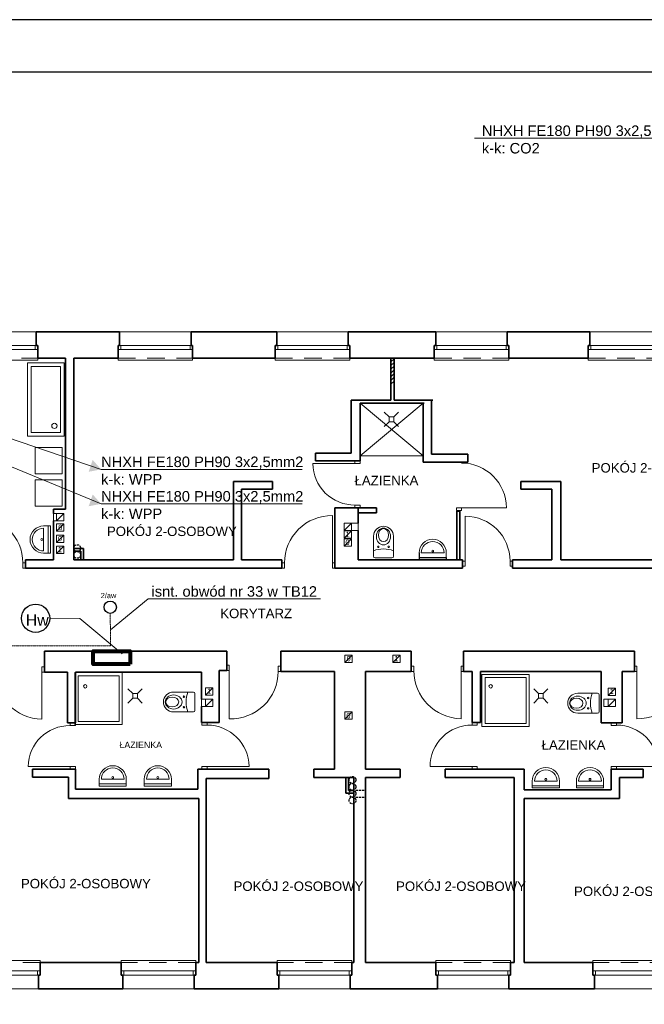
# Model space of a CAD drawing. Header units: millimetres. Extents: x -1249 to 11358, y -460 to 20182.
# Tile 9 of 37: x 3591 to 4780, y 9061 to 10936. Entities that reach past the tile are written whole.
import ezdxf
from ezdxf.enums import TextEntityAlignment as Align

# ---------------------------------------------------------------- set-up
doc = ezdxf.new("R2010")
doc.units = ezdxf.units.MM
for name, pattern in [('BORDERX2', [3.5, 1, -0.5, 1, -0.5, 0, -0.5]), ('DASHEDX2', [1.5, 1, -0.5]), ('DGN Style 2', [55.531736, 33.319042, -22.212694])]:
    doc.linetypes.add(name, pattern=pattern)
for name, color, linetype, lineweight in [('1 cienka', 7, 'Continuous', 9), ('dzrwi', 6, 'Continuous', 0), ('inwentaryzacja', 7, 'Continuous', 35), ('KONTURY', 92, 'Continuous', 30), ('kreskowanie', 251, 'Continuous', 0), ('OKNA', 3, 'Continuous', 20), ('proj.wentylacja', 214, 'Continuous', 25), ('technologia', 160, 'Continuous', 35), ('WYPOSAZENIE', 4, 'Continuous', 0), ('ściana proj. - dział', 255, 'Continuous', 35)]:
    doc.layers.add(name, color=color, linetype=linetype, lineweight=lineweight)
for name, color, linetype in [('elektryka', 7, 'Continuous'), ('i_eE', 5, 'Continuous'), ('opisy', 7, 'Continuous'), ('OPRAWA02', 4, 'Continuous'), ('OPRAWAEX', 2, 'Continuous')]:
    doc.layers.add(name, color=color, linetype=linetype)
doc.styles.add('jagoda-100', font='arial.ttf', dxfattribs={"height": 18})
doc.styles.get("Standard").update_dxf_attribs({"font": 'ARIAL.TTF'})
doc.styles.add('Style-SWISSLT_1250', font='SWISSLT_1250.shx')

# ---------------------------------------------------------------- blocks, each defined once
blk = doc.blocks.new('strzałka')
at = {"layer": 'i_eE', "transparency": 33554687}
h = blk.add_hatch(color=256, dxfattribs=at)
h.dxf.hatch_style = 1
h.paths.add_polyline_path([(4746.2, 7400.9), (4753.8, 7423.4), (4730.2, 7418.9)])
blk = doc.blocks.new('2aw')
blk.add_circle((67864, -24691), 118)
at = {"layer": 'OPRAWAEX', "color": 7}
blk.add_text('2/aw', height=100, dxfattribs=at).set_placement((67683, -24518))
blk = doc.blocks.new('*U154')
at = {"layer": 'OKNA', "linetype": 'Continuous'}
for p, q in [((-66.5, 27), (69.5, 27)), ((72.5, 1), (-69.5, 1)), ((-64.5, -7), (-64.5, 1)), ((67.5, -7), (67.5, 1)), ((72.5, -7), (-69.5, -7)), ((-69.5, -27), (-69.5, -23)), ((-69.5, -27), (72.5, -27)), ((72.5, -27), (72.5, -23))]:
    blk.add_line(p, q, dxfattribs=at)
at = {"layer": 'OKNA', "linetype": 'DGN Style 2'}
blk.add_line((-69.5, -23), (72.5, -23), dxfattribs=at)
blk = doc.blocks.new('A$C5D6B6965')
at = {"layer": 'WYPOSAZENIE'}
for p, q in [((15, 30), (0, 45)), ((30, 30), (45, 45)), ((15, 15), (0, 0)), ((15, 30), (30, 30)), ((15, 15), (15, 30)), ((30, 15), (15, 15)), ((30, 30), (30, 15)), ((30, 15), (45, 0))]:
    blk.add_line(p, q, dxfattribs=at)

msp = doc.modelspace()

# ---------------------------------------------------------------- hatches: boundary and pattern name
at = {"layer": 'kreskowanie'}
h = msp.add_hatch(dxfattribs=at)
h.set_pattern_fill('ANSI31', color=256, scale=40, style=0)
h.set_pattern_definition([(45, (263080.954, -174386.771), (-3.535533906, 3.535533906), [])])
h.paths.add_polyline_path([(4303.392, 10291.974), (4297.392, 10291.974), (4297.392, 10241.461), (4303.392, 10241.461)])

# ---------------------------------------------------------------- linework, layer by layer
for p, q in [((4350.988, 9921.008), (4350.988, 9908.027)), ((4350.988, 9912.368), (4350.988, 9908.027)), ((4402.828, 9908.027), (4350.988, 9908.027)), ((4402.828, 9912.368), (4402.828, 9908.027))]:
    msp.add_line(p, q)
at = {"layer": '1 cienka', "color": 1, "linetype": 'Continuous'}
for p, q in [((3647.844, 9796.342), (3704.987, 9796.279)), ((3704.987, 9796.279), (3785.847, 9728.653))]:
    msp.add_line(p, q, dxfattribs=at)
at = {"layer": '1 cienka', "color": 1, "linetype": 'Continuous', "lineweight": 30}
msp.add_circle((3620.974, 9796.342), 26.871, dxfattribs=at)
at = {"layer": 'dzrwi'}
for p, q in [((3675.205, 10282.9), (3605.205, 10282.9)), ((3605.205, 10282.9), (3605.205, 10142.9)), ((3668.205, 10275.9), (3612.205, 10275.9)), ((3612.205, 10275.9), (3612.205, 10149.9)), ((3668.205, 10149.9), (3668.205, 10275.9)), ((3675.205, 10142.9), (3675.205, 10282.9)), ((4238.892, 10105.974), (4358.892, 10205.974)), ((4358.892, 10105.974), (4238.892, 10205.974)), ((3612.205, 10149.9), (3668.205, 10149.9)), ((3605.205, 10142.9), (3675.205, 10142.9)), ((3620.156, 10121.324), (3671.654, 10121.324)), ((3620.156, 10071.532), (3620.156, 10121.324)), ((3671.654, 10121.324), (3671.654, 10071.532)), ((4228.892, 10090.974), (4148.892, 10090.974)), ((4238.892, 10105.974), (4358.892, 10105.974)), ((3671.654, 10071.532), (3620.156, 10071.532)), ((3620.156, 10059.913), (3671.654, 10059.913)), ((3620.156, 10010.121), (3620.156, 10059.913)), ((3671.654, 10059.913), (3671.654, 10010.121)), ((3671.654, 10010.121), (3620.156, 10010.121)), ((3660.958, 9981.974), (3674.958, 9995.974)), ((4422.229, 10001.818), (4422.229, 10006.568)), ((4422.229, 10006.568), (4431.729, 10006.568)), ((4431.729, 10001.818), (4422.229, 10001.818)), ((4431.729, 10006.568), (4431.729, 10001.818)), ((4431.729, 10006.568), (4517.229, 10006.568)), ((3660.958, 9961.974), (3674.958, 9975.974)), ((4185.892, 9901.974), (4185.892, 9991.974)), ((4208.475, 9963.528), (4222.475, 9977.528)), ((4222.475, 9977.528), (4234.892, 9977.528)), ((4438.642, 9905.393), (4438.642, 9990.893)), ((3644.889, 9972.185), (3636.249, 9972.185)), ((3636.249, 9967.865), (3636.249, 9924.665)), ((3644.889, 9972.185), (3649.231, 9972.185)), ((3644.889, 9972.185), (3644.889, 9920.345)), ((3649.231, 9972.185), (3649.231, 9920.345)), ((4208.475, 9948.641), (4222.475, 9962.641)), ((3660.958, 9940.974), (3674.958, 9954.974)), ((4208.475, 9933.702), (4222.475, 9947.702)), ((3636.249, 9920.345), (3649.231, 9920.345)), ((3644.889, 9920.345), (3649.231, 9920.345)), ((3660.958, 9919.974), (3674.958, 9933.974)), ((4398.508, 9921.008), (4355.308, 9921.008)), ((4402.828, 9912.368), (4402.828, 9921.008)), ((4402.828, 9912.368), (4350.988, 9912.368)), ((4209.892, 9711.974), (4223.892, 9725.974)), ((4300.892, 9711.974), (4314.892, 9725.974)), ((3632.892, 9693.974), (3632.892, 9604.024)), ((3989.713, 9696.974), (3989.713, 9605.024)), ((4430.892, 9694.974), (4430.892, 9605.024)), ((4765.892, 9694.974), (4765.892, 9604.974)), ((3944.493, 9649.974), (3958.493, 9663.974)), ((4710.815, 9649.578), (4724.815, 9663.578)), ((4710.815, 9649.578), (4724.815, 9663.578)), ((3944.493, 9628.147), (3958.493, 9642.147)), ((4710.815, 9628.147), (4724.815, 9642.147)), ((4209.892, 9603.974), (4223.892, 9617.974)), ((3686.713, 9513.974), (3606.713, 9513.974)), ((3947.46, 9513.974), (4027.448, 9513.974)), ((4451.892, 9513.974), (4371.885, 9513.974)), ((4726.892, 9513.974), (4806.879, 9513.974)), ((3741.819, 9489.756), (3741.819, 9476.774)), ((3789.339, 9489.756), (3746.139, 9489.756)), ((3793.659, 9481.116), (3793.659, 9489.756)), ((3827.795, 9489.756), (3827.795, 9476.774)), ((3875.315, 9489.756), (3832.115, 9489.756)), ((3879.635, 9481.116), (3879.635, 9489.756)), ((3741.819, 9481.116), (3741.819, 9476.774)), ((3793.659, 9481.116), (3741.819, 9481.116)), ((3793.659, 9476.774), (3741.819, 9476.774)), ((3793.659, 9481.116), (3793.659, 9476.774)), ((3827.795, 9481.116), (3827.795, 9476.774)), ((3879.635, 9481.116), (3827.795, 9481.116)), ((3879.635, 9476.774), (3827.795, 9476.774)), ((3879.635, 9481.116), (3879.635, 9476.774)), ((4566.442, 9486.212), (4566.442, 9473.23)), ((4566.442, 9477.572), (4566.442, 9473.23)), ((4618.282, 9477.572), (4566.442, 9477.572)), ((4618.282, 9473.23), (4566.442, 9473.23)), ((4613.962, 9486.212), (4570.762, 9486.212)), ((4618.282, 9477.572), (4618.282, 9486.212)), ((4618.282, 9477.572), (4618.282, 9473.23)), ((4650.508, 9486.212), (4650.508, 9473.23)), ((4650.508, 9477.572), (4650.508, 9473.23)), ((4702.348, 9477.572), (4650.508, 9477.572)), ((4702.348, 9473.23), (4650.508, 9473.23)), ((4698.028, 9486.212), (4654.828, 9486.212)), ((4702.348, 9477.572), (4702.348, 9486.212)), ((4702.348, 9477.572), (4702.348, 9473.23))]:
    msp.add_line(p, q, dxfattribs=at)
at = {"layer": 'dzrwi', "flags": 128}
for points in [[(4238.892, 10095.974), (4238.892, 10090.974), (4228.892, 10090.974), (4228.892, 10095.974)], [(3660.958, 9995.974), (3674.958, 9995.974), (3674.958, 9981.974), (3660.958, 9981.974)], [(4238.892, 10011.974), (4238.892, 10006.974), (4228.892, 10006.974), (4228.892, 10011.974)], [(3660.958, 9975.974), (3674.958, 9975.974), (3674.958, 9961.974), (3660.958, 9961.974)], [(4208.475, 9977.528), (4222.475, 9977.528), (4222.475, 9963.528), (4208.475, 9963.528)], [(4208.475, 9962.641), (4222.475, 9962.641), (4222.475, 9948.641), (4208.475, 9948.641)], [(3660.958, 9954.974), (3674.958, 9954.974), (3674.958, 9940.974), (3660.958, 9940.974)], [(4208.475, 9947.702), (4222.475, 9947.702), (4222.475, 9933.702), (4208.475, 9933.702)], [(3660.958, 9933.974), (3674.958, 9933.974), (3674.958, 9919.974), (3660.958, 9919.974)], [(3596.892, 9891.974), (3601.892, 9891.974), (3601.892, 9901.974), (3596.892, 9901.974)], [(4094.892, 9891.974), (4089.892, 9891.974), (4089.892, 9901.974), (4094.892, 9901.974)], [(4190.892, 9891.974), (4185.892, 9891.974), (4185.892, 9901.974), (4190.892, 9901.974)], [(4433.892, 9895.893), (4438.642, 9895.893), (4438.642, 9905.393), (4433.892, 9905.393)], [(4524.142, 9895.893), (4528.892, 9895.893), (4528.892, 9905.393), (4524.142, 9905.393)], [(4209.892, 9725.974), (4223.892, 9725.974), (4223.892, 9711.974), (4209.892, 9711.974)], [(4300.892, 9725.974), (4314.892, 9725.974), (4314.892, 9711.974), (4300.892, 9711.974)], [(3637.892, 9703.974), (3632.892, 9703.974), (3632.892, 9693.974), (3637.892, 9693.974)], [(3984.713, 9706.974), (3989.713, 9706.974), (3989.713, 9696.974), (3984.713, 9696.974)], [(4082.713, 9704.974), (4087.713, 9704.974), (4087.713, 9694.974), (4082.713, 9694.974)], [(4340.892, 9704.974), (4335.892, 9704.974), (4335.892, 9694.974), (4340.892, 9694.974)], [(4435.892, 9704.974), (4430.892, 9704.974), (4430.892, 9694.974), (4435.892, 9694.974)], [(4760.892, 9704.974), (4765.892, 9704.974), (4765.892, 9694.974), (4760.892, 9694.974)], [(3944.493, 9663.974), (3958.493, 9663.974), (3958.493, 9649.974), (3944.493, 9649.974)], [(4710.815, 9663.578), (4724.815, 9663.578), (4724.815, 9649.578), (4710.815, 9649.578)], [(4710.815, 9663.578), (4724.815, 9663.578), (4724.815, 9649.578), (4710.815, 9649.578)], [(3944.493, 9642.147), (3958.493, 9642.147), (3958.493, 9628.147), (3944.493, 9628.147)], [(4710.815, 9642.147), (4724.815, 9642.147), (4724.815, 9628.147), (4710.815, 9628.147)], [(4209.892, 9617.974), (4223.892, 9617.974), (4223.892, 9603.974), (4209.892, 9603.974)], [(3696.713, 9591.974), (3696.713, 9596.974), (3686.713, 9596.974), (3686.713, 9591.974)], [(3937.46, 9592.974), (3937.46, 9597.974), (3947.46, 9597.974), (3947.46, 9592.974)], [(4461.892, 9592.974), (4461.892, 9597.974), (4451.892, 9597.974), (4451.892, 9592.974)], [(4716.892, 9591.974), (4716.892, 9596.974), (4726.892, 9596.974), (4726.892, 9591.974)], [(3696.713, 9508.974), (3696.713, 9513.974), (3686.713, 9513.974), (3686.713, 9508.974)], [(3937.46, 9508.974), (3937.46, 9513.974), (3947.46, 9513.974), (3947.46, 9508.974)], [(4461.892, 9508.974), (4461.892, 9513.974), (4451.892, 9513.974), (4451.892, 9508.974)], [(4716.892, 9508.974), (4716.892, 9513.974), (4726.892, 9513.974), (4726.892, 9508.974)]]:
    msp.add_lwpolyline(points, close=True, dxfattribs=at)
for points in [[(3666.784, 9981.974), (3654.892, 9981.974), (3654.892, 9995.974), (3666.784, 9995.974)], [(4222.475, 9963.528), (4234.892, 9963.528), (4234.892, 9977.528)], [(3944.493, 9642.147), (3936.713, 9642.147), (3936.713, 9628.147), (3944.493, 9628.147)], [(4710.815, 9642.147), (4703.035, 9642.147), (4703.035, 9628.147), (4710.815, 9628.147)]]:
    msp.add_lwpolyline(points, dxfattribs=at)
at = {"layer": 'dzrwi'}
for points in [[(4302.249, 9952.505), (4302.249, 9914.505, -0.41421356), (4299.249, 9911.505), (4267.249, 9911.505, -0.41421356), (4264.249, 9914.505), (4264.249, 9952.505)], [(3883.324, 9617.998), (3921.324, 9617.998, 0.41421356), (3924.324, 9620.998), (3924.324, 9652.998, 0.41421356), (3921.324, 9655.998), (3883.324, 9655.998)], [(4652.955, 9615.678), (4690.955, 9615.678, 0.41421356), (4693.955, 9618.678), (4693.955, 9650.678, 0.41421356), (4690.955, 9653.678), (4652.955, 9653.678)]]:
    msp.add_lwpolyline(points, format="xyb", dxfattribs=at)
for points in [[(3785.799, 9593.848), (3695.799, 9593.848), (3695.799, 9692.848), (3785.799, 9692.848)], [(3779.799, 9599.848), (3701.799, 9599.848), (3701.799, 9686.848), (3779.799, 9686.848)], [(4560.739, 9590.304), (4470.739, 9590.304), (4470.739, 9689.304), (4560.739, 9689.304)], [(4554.739, 9596.304), (4476.739, 9596.304), (4476.739, 9683.304), (4554.739, 9683.304)]]:
    msp.add_lwpolyline(points, close=True, dxfattribs=at)
for centre, radius in [((3656.703, 10162.817), 4.979), ((3632.773, 9946.265), 1.808), ((4273.249, 9932.505), 1.449), ((4293.249, 9932.505), 1.449), ((4376.908, 9924.484), 1.808), ((3715.507, 9666.832), 3.262), ((4487.326, 9666.832), 3.262), ((3903.324, 9646.998), 1.449), ((4672.955, 9644.678), 1.449), ((3903.324, 9626.998), 1.449), ((4672.955, 9624.678), 1.449), ((3767.739, 9493.232), 1.808), ((3853.715, 9493.232), 1.808), ((4592.362, 9489.688), 1.808), ((4676.428, 9489.688), 1.808)]:
    msp.add_circle(centre, radius, dxfattribs=at)
for centre, radius, start, end in [((4228.392, 10091.474), 79.502, 180.360346, 270.360346), ((4184.901, 9901.97), 90.009, 89.369358, 179.997546), ((3636.249, 9946.265), 25.92, 90, 270), ((3636.249, 9946.265), 21.6, 90, 270), ((4283.249, 9952.505), 19, 0, 180), ((4376.908, 9921.008), 25.92, 0, 180), ((4376.908, 9921.008), 21.6, 0, 180), ((4283.249, 9873.511), 54.824, 69.722814, 110.277186), ((3992.713, 9694.974), 90, 268.089787, 0), ((4765.892, 9694.974), 90, 270, 0), ((3883.324, 9636.998), 19, 90, 270), ((3962.318, 9636.998), 54.824, 159.722814, 200.277186), ((4652.955, 9634.678), 19, 90, 270), ((4731.949, 9634.678), 54.824, 159.722814, 200.277186), ((3947.454, 9512.974), 80, 0.716216, 89.995467), ((4726.885, 9512.974), 80, 0.716216, 89.995467), ((3767.739, 9489.756), 25.92, 0, 180), ((3767.739, 9489.756), 21.6, 0, 180), ((3853.715, 9489.756), 25.92, 0, 180), ((3853.715, 9489.756), 21.6, 0, 180), ((4592.362, 9486.212), 25.92, 0, 180), ((4592.362, 9486.212), 21.6, 0, 180), ((4676.428, 9486.212), 25.92, 0, 180), ((4676.428, 9486.212), 21.6, 0, 180)]:
    msp.add_arc(centre, radius, start, end, dxfattribs=at)
at = {"layer": 'dzrwi', "extrusion": (0, 0, -1)}
for centre, radius, start, end in [((-3505.392, 9900.423), 91.513, 90.939182, 179.028969), ((-4438.642, 9905.393), 85.5, 90, 180), ((-3635.425, 9696.525), 92.536, 271.569131, 359.658918), ((-4433.425, 9697.525), 92.536, 271.569131, 359.658918), ((-3685.713, 9512.974), 79.006, 0.725224, 90.725224), ((-4450.892, 9513.974), 79.006, 0, 90.725224)]:
    msp.add_arc(centre, radius, start, end, dxfattribs=at)
at = {"layer": 'dzrwi'}
for centre, major_axis, ratio, start_param, end_param in [((4431.729, 10006.568), (-60.458, 60.458), 1, 3.92699082, 5.49778714), ((3883.748, 9636.998), (15.94, 0), 0.84303386, 3.14159265, 9.42477796), ((3881.011, 9636.998), (12.457, 0), 0.76034817, 3.14159265, 9.42477796), ((4653.378, 9634.678), (15.94, 0), 0.84303386, 3.14159265, 9.42477796), ((4650.641, 9634.678), (12.457, 0), 0.76034817, 3.14159265, 9.42477796)]:
    msp.add_ellipse(centre, major_axis=major_axis, ratio=ratio, start_param=start_param, end_param=end_param, dxfattribs=at)
at = {"layer": 'dzrwi', "extrusion": (0, 0, -1)}
for centre, major_axis, ratio in [((4283.249, 9952.081), (0, 15.94), 0.84303386), ((4283.249, 9954.818), (0, 12.457), 0.76034817)]:
    msp.add_ellipse(centre, major_axis=major_axis, ratio=ratio, dxfattribs=at)
at = {"layer": 'elektryka', "color": 1, "linetype": 'ByBlock', "lineweight": 80}
msp.add_lwpolyline([(3800.838, 9708.986), (3730.838, 9708.986), (3730.838, 9733.974), (3800.838, 9733.974)], close=True, dxfattribs=at)
at = {"layer": 'i_eE', "lineweight": 9}
for points in [[(5913.842, 10382.815), (5324.262, 10583.687), (4952.369, 10710.391), (4456.796, 10710.391)], [(3745.588, 10079.887), (3156.008, 10280.758), (2784.116, 10407.462), (2288.543, 10407.462)], [(3745.588, 10014.222), (3156.008, 10257.165)], [(3745.588, 10079.887), (4128.256, 10079.887)], [(3745.588, 10014.222), (4128.256, 10014.222)]]:
    msp.add_lwpolyline(points, dxfattribs=at)
at = {"layer": 'i_eE', "lineweight": 5}
msp.add_lwpolyline([(3763.267, 9774.686), (3834.975, 9833.596), (4163.399, 9833.596)], dxfattribs=at)
at = {"layer": 'i_eE', "linetype": 'BORDERX2', "lineweight": 18}
msp.add_lwpolyline([(3467.892, 9733.974), (3467.892, 9743.754), (3763.462, 9743.754), (3763.072, 9805.619)], dxfattribs=at)
at = {"layer": 'inwentaryzacja'}
for p, q in [((3780.892, 10341.974), (3621.892, 10341.974)), ((3621.892, 10315.974), (3621.892, 10341.974)), ((3780.892, 10315.974), (3780.892, 10341.974)), ((4079.892, 10341.974), (3916.892, 10341.974)), ((3916.892, 10315.974), (3916.892, 10341.974)), ((4079.892, 10315.974), (4079.892, 10341.974)), ((4382.892, 10341.974), (4215.892, 10341.974)), ((4215.892, 10315.974), (4215.892, 10341.974)), ((4382.892, 10315.974), (4382.892, 10341.974)), ((4675.892, 10341.974), (4518.892, 10341.974)), ((4518.892, 10315.974), (4518.892, 10341.974)), ((4675.892, 10315.974), (4675.892, 10341.974)), ((3624.892, 10315.974), (3621.892, 10315.974)), ((3624.892, 10291.974), (3624.892, 10315.974)), ((3624.892, 10307.974), (3624.892, 10315.974)), ((3777.892, 10291.974), (3777.892, 10315.974)), ((3777.892, 10315.974), (3780.892, 10315.974)), ((3777.892, 10307.974), (3777.892, 10315.974)), ((3919.892, 10315.974), (3916.892, 10315.974)), ((3919.892, 10291.974), (3919.892, 10315.974)), ((3919.892, 10307.974), (3919.892, 10315.974)), ((4076.892, 10291.974), (4076.892, 10315.974)), ((4076.892, 10315.974), (4079.892, 10315.974)), ((4076.892, 10307.974), (4076.892, 10315.974)), ((4218.892, 10315.974), (4215.892, 10315.974)), ((4218.892, 10291.974), (4218.892, 10315.974)), ((4218.892, 10307.974), (4218.892, 10315.974)), ((4379.892, 10291.974), (4379.892, 10315.974)), ((4379.892, 10315.974), (4382.892, 10315.974)), ((4379.892, 10307.974), (4379.892, 10315.974)), ((4521.892, 10315.974), (4518.892, 10315.974)), ((4521.892, 10291.974), (4521.892, 10315.974)), ((4521.892, 10307.974), (4521.892, 10315.974)), ((4672.892, 10291.974), (4672.892, 10315.974)), ((4672.892, 10315.974), (4675.892, 10315.974)), ((4672.892, 10307.974), (4672.892, 10315.974)), ((3624.892, 10291.974), (3677.892, 10291.974)), ((3677.892, 10003.974), (3677.892, 10291.974)), ((3693.892, 10291.974), (3777.892, 10291.974)), ((3693.892, 9907.974), (3693.892, 10291.974)), ((3919.892, 10291.974), (4076.892, 10291.974)), ((4218.892, 10291.974), (4221.892, 10291.974)), ((4218.892, 10291.974), (4374.892, 10291.974)), ((4374.892, 10291.974), (4379.892, 10291.974)), ((4521.892, 10291.974), (4672.892, 10291.974)), ((4221.892, 10110.974), (4221.892, 10211.974)), ((4238.892, 10095.974), (4238.892, 10205.974)), ((4358.892, 10093.974), (4358.892, 10205.974)), ((4374.892, 10108.974), (4374.892, 10211.974)), ((4153.892, 10110.974), (4221.892, 10110.974)), ((4153.892, 10095.974), (4153.892, 10110.974)), ((4443.892, 10108.974), (4374.892, 10108.974)), ((4443.892, 10093.974), (4443.892, 10108.974)), ((4153.892, 10095.974), (4238.892, 10095.974)), ((4443.892, 10093.974), (4358.892, 10093.974)), ((3997.892, 10056.974), (4071.892, 10056.974)), ((3997.892, 9907.974), (3997.892, 10056.974)), ((4071.892, 10041.974), (4071.892, 10056.974)), ((4544.892, 10056.974), (4620.892, 10056.974)), ((4544.892, 10041.974), (4544.892, 10056.974)), ((4620.892, 9907.974), (4620.892, 10056.974)), ((4012.892, 9907.974), (4012.892, 10041.974)), ((4012.892, 10041.974), (4071.892, 10041.974)), ((4544.892, 10041.974), (4603.892, 10041.974)), ((4603.892, 9907.974), (4603.892, 10041.974)), ((3654.892, 10003.974), (3677.892, 10003.974)), ((3654.892, 10003.974), (3654.892, 9995.974)), ((4190.892, 10006.974), (4190.892, 9891.974)), ((4190.892, 10006.974), (4269.892, 10006.974)), ((4234.892, 10006.974), (4234.892, 9977.528)), ((4234.892, 9996.974), (4269.892, 9996.974)), ((4269.892, 10006.974), (4269.892, 9996.974)), ((3654.892, 9981.974), (3654.892, 9907.974)), ((4234.892, 9963.528), (4234.892, 9907.974)), ((3601.892, 9907.974), (3601.892, 9891.974)), ((3601.892, 9907.974), (3654.892, 9907.974)), ((3693.892, 9907.974), (3997.892, 9907.974)), ((4012.892, 9907.974), (4089.892, 9907.974)), ((4089.892, 9907.974), (4089.892, 9891.974)), ((4234.892, 9907.974), (4407.892, 9907.974)), ((4404.892, 9907.974), (4407.892, 9907.974)), ((4528.892, 9907.974), (4603.892, 9907.974)), ((4620.892, 9907.974), (4926.892, 9907.974)), ((3601.892, 9891.974), (4089.892, 9891.974)), ((4190.892, 9891.974), (4407.892, 9891.974)), ((4528.892, 9891.974), (4981.892, 9891.974)), ((3637.892, 9693.974), (3637.892, 9733.974)), ((3637.892, 9733.974), (3984.713, 9733.974)), ((3984.713, 9696.974), (3984.713, 9733.974)), ((4087.713, 9733.974), (4087.713, 9694.974)), ((4087.713, 9733.974), (4335.892, 9733.974)), ((4335.892, 9733.974), (4335.892, 9694.974)), ((4435.892, 9733.974), (4435.892, 9694.974)), ((4435.892, 9733.974), (4760.892, 9733.974)), ((4760.892, 9733.974), (4760.892, 9694.974)), ((3637.892, 9693.974), (3681.713, 9693.974)), ((3681.713, 9596.974), (3681.713, 9693.974)), ((3696.713, 9596.974), (3696.713, 9693.974)), ((3696.713, 9693.974), (3795.713, 9693.974)), ((3795.713, 9693.974), (3936.713, 9693.974)), ((3936.713, 9693.974), (3936.713, 9642.147)), ((3970.713, 9597.974), (3970.713, 9696.974)), ((3984.713, 9696.974), (3970.713, 9696.974)), ((4087.713, 9694.974), (4189.713, 9694.974)), ((4189.713, 9694.974), (4189.713, 9508.974)), ((4248.892, 9694.974), (4248.892, 9508.974)), ((4248.892, 9694.974), (4335.892, 9694.974)), ((4451.892, 9694.974), (4435.892, 9694.974)), ((4451.892, 9694.974), (4451.892, 9597.974)), ((4467.892, 9694.974), (4467.892, 9597.974)), ((4467.892, 9694.974), (4564.892, 9694.974)), ((4564.892, 9694.974), (4697.892, 9694.974)), ((4697.892, 9694.974), (4697.892, 9596.974)), ((4737.892, 9694.974), (4737.892, 9596.974)), ((4737.892, 9694.974), (4760.892, 9694.974)), ((3936.713, 9628.147), (3936.713, 9597.974)), ((3696.713, 9596.974), (3681.713, 9596.974)), ((3936.713, 9597.974), (3970.713, 9597.974)), ((4467.892, 9597.974), (4451.892, 9597.974)), ((4697.892, 9596.974), (4737.892, 9596.974)), ((3614.713, 9493.974), (3614.713, 9508.974)), ((3614.713, 9508.974), (3696.713, 9508.974)), ((3696.713, 9508.974), (3696.713, 9470.974)), ((3929.713, 9508.974), (3929.713, 9470.974)), ((3929.713, 9508.974), (4064.713, 9508.974)), ((4064.713, 9508.974), (4064.713, 9490.974)), ((4150.713, 9508.974), (4150.713, 9492.974)), ((4150.713, 9508.974), (4189.713, 9508.974)), ((4248.892, 9508.974), (4314.892, 9508.974)), ((4314.892, 9508.974), (4314.892, 9492.974)), ((4400.892, 9508.974), (4451.892, 9508.974)), ((4400.892, 9492.974), (4400.892, 9508.974)), ((4777.892, 9508.974), (4716.892, 9508.974)), ((4716.892, 9508.974), (4716.892, 9469.974)), ((4777.892, 9508.974), (4777.892, 9492.974)), ((3614.713, 9493.974), (3683.713, 9493.974)), ((3683.713, 9493.974), (3683.713, 9452.974)), ((3945.713, 9490.974), (4064.713, 9490.974)), ((3945.713, 9490.974), (3945.713, 9140.974)), ((4150.713, 9492.974), (4226.892, 9492.974)), ((4226.892, 9492.974), (4226.892, 9140.974)), ((4248.892, 9492.974), (4314.892, 9492.974)), ((4248.892, 9492.974), (4248.892, 9140.974)), ((4400.892, 9492.974), (4531.892, 9492.974)), ((4531.892, 9140.974), (4531.892, 9492.974)), ((4777.892, 9492.974), (4732.892, 9492.974)), ((4732.892, 9492.974), (4732.892, 9452.974)), ((3929.713, 9470.974), (3696.713, 9470.974)), ((4550.892, 9469.974), (4716.892, 9469.974)), ((3683.713, 9452.974), (3931.713, 9452.974)), ((3931.713, 9452.974), (3931.713, 9140.974)), ((4732.892, 9452.974), (4550.892, 9452.974)), ((4550.892, 9452.974), (4550.892, 9140.974)), ((3629.713, 9140.974), (3783.713, 9140.974)), ((3629.713, 9140.974), (3629.713, 9116.974)), ((3783.713, 9140.974), (3783.713, 9116.974)), ((3925.713, 9140.974), (3931.713, 9140.974)), ((3925.713, 9140.974), (3925.713, 9116.974)), ((3945.713, 9140.974), (4080.892, 9140.974)), ((4080.892, 9140.974), (4080.892, 9116.974)), ((4222.892, 9140.974), (4226.892, 9140.974)), ((4222.892, 9140.974), (4222.892, 9116.974)), ((4248.892, 9140.974), (4382.892, 9140.974)), ((4382.892, 9140.974), (4382.892, 9116.974)), ((4524.892, 9140.974), (4531.892, 9140.974)), ((4524.892, 9140.974), (4524.892, 9116.974)), ((4550.892, 9140.974), (4681.892, 9140.974)), ((4681.892, 9140.974), (4681.892, 9116.974)), ((3626.713, 9116.974), (3626.713, 9090.974)), ((3629.713, 9116.974), (3626.713, 9116.974)), ((3629.713, 9124.974), (3629.713, 9116.974)), ((3783.713, 9124.974), (3783.713, 9116.974)), ((3783.713, 9116.974), (3786.713, 9116.974)), ((3786.713, 9116.974), (3786.713, 9090.974)), ((3922.713, 9116.974), (3922.713, 9090.974)), ((3925.713, 9116.974), (3922.713, 9116.974)), ((3925.713, 9124.974), (3925.713, 9116.974)), ((4080.892, 9124.974), (4080.892, 9116.974)), ((4080.892, 9116.974), (4083.892, 9116.974)), ((4083.892, 9116.974), (4083.892, 9090.974)), ((4219.892, 9116.974), (4219.892, 9090.974)), ((4222.892, 9116.974), (4219.892, 9116.974)), ((4222.892, 9124.974), (4222.892, 9116.974)), ((4382.892, 9124.974), (4382.892, 9116.974)), ((4382.892, 9116.974), (4385.892, 9116.974)), ((4385.892, 9116.974), (4385.892, 9090.974)), ((4521.892, 9116.974), (4521.892, 9090.974)), ((4524.892, 9116.974), (4521.892, 9116.974)), ((4524.892, 9124.974), (4524.892, 9116.974)), ((4681.892, 9124.974), (4681.892, 9116.974)), ((4681.892, 9116.974), (4684.892, 9116.974)), ((4684.892, 9116.974), (4684.892, 9090.974)), ((3626.713, 9090.974), (3786.713, 9090.974)), ((3922.713, 9090.974), (4083.892, 9090.974)), ((4219.892, 9090.974), (4385.892, 9090.974)), ((4521.892, 9090.974), (4684.892, 9090.974))]:
    msp.add_line(p, q, dxfattribs=at)
at = {"layer": 'inwentaryzacja', "flags": 128}
msp.add_lwpolyline([(4451.892, 9508.974), (4550.892, 9508.974), (4550.892, 9469.974)], dxfattribs=at)
at = {"layer": 'KONTURY', "color": 0}
msp.add_lwpolyline([(8143.987, 8066.284), (8143.987, 10836.284), (1548.44, 10836.284), (1548.44, 8066.284)], close=True, dxfattribs=at)
at = {"layer": 'opisy'}
msp.add_lwpolyline([(8252.978, 7966.284), (8252.978, 10936.284), (1413.463, 10936.284), (1413.463, 7966.284)], close=True, dxfattribs=at)
at = {"layer": 'proj.wentylacja', "linetype": 'DASHEDX2', "ltscale": 4}
for p, q in [((4224.263, 9469.033), (4248.892, 9469.033)), ((4224.263, 9456.033), (4248.892, 9456.033))]:
    msp.add_line(p, q, dxfattribs=at)
for centre in [(3699.997, 9930.054), (3699.997, 9917.054), (3699.997, 9917.054), (4224.263, 9488.533), (4224.263, 9475.533), (4224.263, 9475.533), (4224.263, 9462.533), (4224.263, 9449.533)]:
    msp.add_circle(centre, 6.5, dxfattribs=at)
at = {"layer": 'ściana proj. - dział'}
for p, q in [((4297.392, 10211.974), (4297.392, 10291.974)), ((4303.392, 10211.974), (4303.392, 10291.974)), ((4297.392, 10211.974), (4221.892, 10211.974)), ((4360.892, 10205.974), (4238.892, 10205.974)), ((4376.892, 10211.974), (4303.392, 10211.974)), ((4422.892, 10000.538), (4428.892, 10000.538)), ((4422.892, 9907.974), (4422.892, 10000.538)), ((4428.892, 9907.974), (4428.892, 10000.538)), ((3711.897, 9928.985), (3693.892, 9928.985)), ((3706.897, 9923.985), (3693.892, 9923.985)), ((3706.897, 9923.985), (3706.897, 9907.974)), ((3711.897, 9928.985), (3711.897, 9907.974)), ((4407.892, 9907.974), (4433.892, 9907.974)), ((4433.892, 9907.974), (4433.892, 9891.974)), ((4528.892, 9907.974), (4528.892, 9891.974)), ((4407.892, 9891.974), (4433.892, 9891.974)), ((4211.812, 9463.642), (4211.812, 9492.974)), ((4216.812, 9468.642), (4216.812, 9492.974)), ((4211.812, 9463.642), (4226.892, 9463.642)), ((4216.812, 9468.642), (4226.892, 9468.642))]:
    msp.add_line(p, q, dxfattribs=at)

# ---------------------------------------------------------------- block references
at = {"layer": 'dzrwi'}
for p in [(3552.395, 10314.972), (3847.395, 10314.972), (4146.395, 10314.972), (4449.395, 10314.972), (4742.395, 10314.972)]:
    msp.add_blockref('*U154', p, dxfattribs=at)
at = {"layer": 'dzrwi', "rotation": 180}
for p in [(3560.209, 9117.976), (3856.209, 9117.976), (4153.388, 9117.976), (4455.388, 9117.976), (4754.388, 9117.976)]:
    msp.add_blockref('*U154', p, dxfattribs=at)
at = {"layer": 'i_eE', "lineweight": 9, "rotation": 180}
for p in [(8475.801, 17498.792), (8475.801, 17433.127)]:
    msp.add_blockref('strzałka', p, dxfattribs=at)
at = {"layer": 'OPRAWA02', "xscale": 0.1, "yscale": 0.1, "zscale": 0.1}
msp.add_blockref('2aw', (-3023.308, 12286.494), dxfattribs=at)
at = {"layer": 'technologia', "xscale": 0.6000000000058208, "yscale": 0.6000000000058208, "zscale": 0.6000000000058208}
for p in [(4284.783, 10161.75), (3796.817, 9634.96), (4569.289, 9634.96)]:
    msp.add_blockref('A$C5D6B6965', p, dxfattribs=at)

# ---------------------------------------------------------------- texts
at = {"layer": 'dzrwi', "style": 'Style-SWISSLT_1250'}
for s, p in [('0', (3667.928, 9969.283)), ('1', (4214.759, 9956.011)), ('0', (3667.393, 9948.194)), ('0', (4214.759, 9941.071)), ('1', (3667.393, 9927.194)), ('0', (4216.949, 9719.543)), ('1', (4307.949, 9719.543)), ('1', (3951.551, 9657.543)), ('1', (4717.873, 9657.147)), ('1', (4717.873, 9657.147)), ('0', (4216.541, 9610.995))]:
    msp.add_text(s, height=10, dxfattribs=at).set_placement(p, align=Align.MIDDLE_CENTER)
at = {"layer": 'i_eE', "lineweight": 9, "char_height": 20, "width": 390.49446, "attachment_point": 1}
for s, insert in [('NHXH FE180 PH90 3x2,5mm2\\Pk-k: CO2', (4470.581, 10734.846)), ('NHXH FE180 PH90 3x2,5mm2\\Pk-k: WPP', (3745.588, 10104.342)), ('NHXH FE180 PH90 3x2,5mm2\\Pk-k: WPP', (3745.588, 10038.677))]:
    msp.add_mtext(s, dxfattribs=dict(at, insert=insert))
at = {"layer": 'i_eE', "insert": (3841.553, 9857.49), "char_height": 20, "width": 390.49446, "attachment_point": 1}
msp.add_mtext('isnt. obwód nr 33 w TB12', dxfattribs=at)
at = {"layer": 'inwentaryzacja'}
for s, height, style, p in [('POKÓJ 2-OSOBOWY', 18, 'jagoda-100', (4679.658, 10082.896)), ('ŁAZIENKA', 18, 'jagoda-100', (4228.143, 10058.728)), ('POKÓJ 2-OSOBOWY', 18, 'jagoda-100', (3756.745, 9962.012)), ('KORYTARZ', 18, 'jagoda-100', (3972.386, 9805.602)), ('ŁAZIENKA', 12, 'Style-SWISSLT_1250', (3780.607, 9555.186)), ('ŁAZIENKA', 18, 'jagoda-100', (4584.32, 9555.131)), ('POKÓJ 2-OSOBOWY', 18, 'jagoda-100', (3593.066, 9291.102)), ('POKÓJ 2-OSOBOWY', 18, 'jagoda-100', (3997.774, 9286.19)), ('POKÓJ 2-OSOBOWY', 18, 'jagoda-100', (4307.219, 9286.19)), ('POKÓJ 2-OSOBOWY', 18, 'jagoda-100', (4646.063, 9276.456))]:
    msp.add_text(s, height=height, rotation=359.999694, dxfattribs=dict(at, style=style)).set_placement(p, align=Align.MIDDLE_LEFT)
at = {"layer": 'inwentaryzacja', "color": 1, "linetype": 'Continuous', "lineweight": 0, "insert": (3602.271, 9792.953), "char_height": 21.6, "attachment_point": 4, "rotation": 359.999694, "line_spacing_factor": 0.85, "style": 'jagoda-100'}
msp.add_mtext('Hw', dxfattribs=at)

doc.saveas('drawing.dxf')
